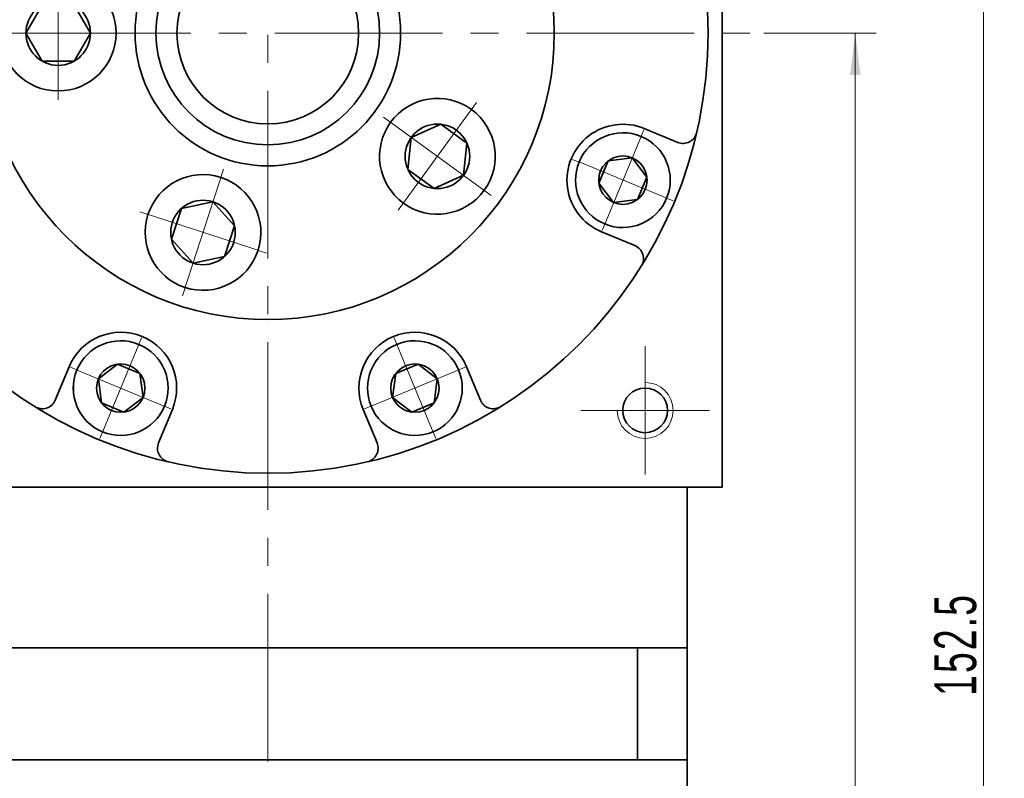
# Model space of a CAD drawing. Header units: millimetres. Extents: x -31 to 454, y 0 to 343.
# Tile 5 of 7: x 258 to 328, y 199 to 253. Entities that reach past the tile are written whole.
import ezdxf

# ---------------------------------------------------------------- set-up
doc = ezdxf.new("R2010")
doc.units = ezdxf.units.MM
doc.set_wipeout_variables(frame=1)
doc.linetypes.add('点画线', pattern=[18, 12, -2, 2, -2])
doc.layers.get('0').update_dxf_attribs({"lineweight": 35})
for name, color, linetype, lineweight in [('EB0_1', 7, 'Continuous', 35), ('中心线层', 1, '点画线', 18), ('尺寸线层', 3, 'Continuous', 18), ('粗实线层', 7, 'Continuous', 35)]:
    doc.layers.add(name, color=color, linetype=linetype, lineweight=lineweight)
doc.styles.add('标准', font='txt', dxfattribs={"width": 0.667})
doc.dimstyles.new('a4-1-1', dxfattribs={"dimtxt": 3, "dimasz": 3, "dimexe": 1.5, "dimexo": 0, "dimgap": 0.5, "dimtad": 1, "dimdec": 3, "dimdsep": 46, "dimtxsty": '标准', "dimblk": '_CAXARROW', "dimcen": 0, "dimdle": 4, "dimazin": 2, "dimtfac": 0.707107, "dimtdec": 3, "dimtix": 1, "dimtmove": 2, "dimatfit": 3, "dimfxl": 1, "dimfrac": 2, "dimtolj": 1, "dimtzin": 0, "dimarcsym": 1})

# ---------------------------------------------------------------- blocks, each defined once
blk = doc.blocks.new('*X12')
at = {"layer": '尺寸线层', "linetype": 'Continuous', "transparency": 16777216}
for points in [[(317.392, 251.864), (317.767, 248.864), (317.017, 248.864)], [(317.392, 131.864), (317.767, 134.864), (317.017, 134.864)]]:
    blk.add_hatch(color=0, dxfattribs=at).paths.add_polyline_path(points, flags=0)
at = {"layer": '尺寸线层', "color": 0, "linetype": 'Continuous', "transparency": 16777216}
for p, q in [((310.859, 251.864), (318.892, 251.864)), ((317.392, 251.864), (317.392, 131.864)), ((305.359, 131.864), (318.892, 131.864))]:
    blk.add_line(p, q, dxfattribs=at)
at = {"layer": '尺寸线层', "color": 0, "transparency": 16777216, "insert": (315.4, 191.864), "char_height": 3, "width": 7.97371, "attachment_point": 5, "rotation": 90, "line_spacing_factor": 1.15057, "style": '标准'}
blk.add_mtext('\\T1.1;120', dxfattribs=at)
blk = doc.blocks.new('_CAXARROW')
blk.add_hatch(color=0).paths.add_polyline_path([(0, 0), (-1, 0.125), (-1, -0.125)], flags=0)
blk = doc.blocks.new('*X13')
at = {"layer": '尺寸线层', "linetype": 'Continuous', "transparency": 16777216}
for points in [[(326.557, 284.364), (326.932, 281.364), (326.182, 281.364)], [(326.557, 131.864), (326.932, 134.864), (326.182, 134.864)]]:
    blk.add_hatch(color=0, dxfattribs=at).paths.add_polyline_path(points, flags=0)
at = {"layer": '尺寸线层', "color": 0, "linetype": 'Continuous', "transparency": 16777216}
for p, q in [((307.859, 284.364), (328.057, 284.364)), ((326.557, 284.364), (326.557, 131.864)), ((305.359, 131.864), (328.057, 131.864))]:
    blk.add_line(p, q, dxfattribs=at)
at = {"layer": '尺寸线层', "color": 0, "transparency": 16777216, "insert": (324.565, 208.114), "char_height": 3, "width": 13.87072, "attachment_point": 5, "rotation": 90, "line_spacing_factor": 1.15057, "style": '标准'}
blk.add_mtext('\\T1.1;152.5', dxfattribs=at)
blk = doc.blocks.new('*X15')
at = {"layer": '中心线层', "linetype": '点画线', "lineweight": 18}
for p, q in [((0, -3.89), (0, 3.89)), ((-3.89, 0), (3.89, 0))]:
    blk.add_line(p, q, dxfattribs=at)
at = {"layer": '粗实线层'}
for p, q in [((-1.732, 0), (-0.866, 1.5)), ((-0.866, 1.5), (0.866, 1.5)), ((1.732, 0), (0.866, 1.5)), ((1.732, 0), (0.866, 1.5)), ((-1.732, 0), (-0.866, -1.5)), ((1.732, 0), (0.866, -1.5)), ((-0.866, -1.5), (0.866, -1.5))]:
    blk.add_line(p, q, dxfattribs=at)
blk.add_circle((0, 0), 1.732, dxfattribs=at)
for start, end in [(0, 180), (180, 360)]:
    blk.add_arc((0, 0), 3.39, start, end, dxfattribs=at)
blk = doc.blocks.new('*X27')
at = {"layer": '中心线层', "linetype": '点画线', "lineweight": 18}
for p, q in [((0, -4.765), (0, 4.765)), ((-4.765, 0), (4.765, 0))]:
    blk.add_line(p, q, dxfattribs=at)
at = {"layer": '粗实线层'}
for p, q in [((-2.309, 0), (-1.155, 2)), ((-1.155, 2), (1.155, 2)), ((2.309, 0), (1.155, 2)), ((2.309, 0), (1.155, 2)), ((-2.309, 0), (-1.155, -2)), ((2.309, 0), (1.155, -2)), ((-1.155, -2), (1.155, -2))]:
    blk.add_line(p, q, dxfattribs=at)
blk.add_circle((0, 0), 2.309, dxfattribs=at)
for start, end in [(0, 180), (180, 360)]:
    blk.add_arc((0, 0), 4.14, start, end, dxfattribs=at)
blk = doc.blocks.new('243gh_1')
at = {"layer": '粗实线层'}
blk.add_circle((0, 0), 8, dxfattribs=at)
blk.add_wipeout([(-10.86, 0), (-10.86, 0.024), (-10.86, 0.049), (-10.861, 0.073), (-10.861, 0.097), (-10.862, 0.121), (-10.863, 0.146), (-10.863, 0.17), (-10.865, 0.194), (-10.866, 0.218), (-10.867, 0.242), (-10.869, 0.267), (-10.87, 0.291), (-10.872, 0.315), (-10.874, 0.339), (-10.876, 0.363), (-10.878, 0.388), (-10.881, 0.412), (-10.883, 0.436), (-10.886, 0.46), (-10.888, 0.484), (-10.891, 0.508), (-10.894, 0.532), (-10.898, 0.556), (-10.901, 0.58), (-10.904, 0.604), (-10.908, 0.628), (-10.912, 0.652), (-10.916, 0.676), (-10.92, 0.7), (-10.924, 0.724), (-10.924, 0.724), (-10.962, 0.913), (-11.009, 1.1), (-11.064, 1.284), (-11.128, 1.465), (-11.2, 1.644), (-11.281, 1.819), (-11.369, 1.99), (-11.466, 2.156), (-11.57, 2.318), (-11.681, 2.475), (-11.8, 2.627), (-11.926, 2.773), (-12.058, 2.912), (-12.196, 3.046), (-12.341, 3.173), (-12.491, 3.293), (-12.647, 3.406), (-12.808, 3.512), (-12.974, 3.61), (-13.144, 3.7), (-13.318, 3.783), (-13.495, 3.857), (-13.676, 3.923), (-13.86, 3.98), (-14.046, 4.029), (-14.234, 4.069), (-14.424, 4.1), (-14.616, 4.122), (-14.808, 4.136), (-15, 4.14), (-15, 4.14), (-15.192, 4.136), (-15.384, 4.122), (-15.576, 4.1), (-15.766, 4.069), (-15.954, 4.029), (-16.14, 3.98), (-16.324, 3.923), (-16.505, 3.857), (-16.682, 3.783), (-16.856, 3.7), (-17.026, 3.61), (-17.192, 3.512), (-17.353, 3.406), (-17.509, 3.293), (-17.659, 3.173), (-17.804, 3.046), (-17.942, 2.912), (-18.074, 2.773), (-18.2, 2.627), (-18.319, 2.475), (-18.43, 2.318), (-18.534, 2.156), (-18.631, 1.99), (-18.719, 1.819), (-18.8, 1.644), (-18.872, 1.465), (-18.936, 1.284), (-18.991, 1.1), (-19.038, 0.913), (-19.076, 0.724), (-19.076, 0.724), (-19.08, 0.7), (-19.084, 0.676), (-19.088, 0.652), (-19.092, 0.628), (-19.096, 0.604), (-19.099, 0.58), (-19.102, 0.556), (-19.106, 0.532), (-19.109, 0.508), (-19.112, 0.484), (-19.114, 0.46), (-19.117, 0.436), (-19.119, 0.412), (-19.122, 0.388), (-19.124, 0.363), (-19.126, 0.339), (-19.128, 0.315), (-19.13, 0.291), (-19.131, 0.267), (-19.133, 0.242), (-19.134, 0.218), (-19.135, 0.194), (-19.137, 0.17), (-19.137, 0.146), (-19.138, 0.121), (-19.139, 0.097), (-19.139, 0.073), (-19.14, 0.049), (-19.14, 0.024), (-19.14, 0), (-19.14, 0), (-19.134, -0.217), (-19.117, -0.433), (-19.089, -0.648), (-19.05, -0.861), (-18.999, -1.072), (-18.937, -1.279), (-18.865, -1.484), (-18.782, -1.684), (-18.689, -1.88), (-18.585, -2.07), (-18.472, -2.255), (-18.349, -2.433), (-18.217, -2.605), (-18.077, -2.77), (-17.927, -2.927), (-17.77, -3.077), (-17.605, -3.217), (-17.433, -3.349), (-17.255, -3.472), (-17.07, -3.585), (-16.88, -3.689), (-16.684, -3.782), (-16.484, -3.865), (-16.279, -3.937), (-16.072, -3.999), (-15.861, -4.05), (-15.648, -4.089), (-15.433, -4.117), (-15.217, -4.134), (-15, -4.14), (-15, -4.14), (-14.783, -4.134), (-14.567, -4.117), (-14.352, -4.089), (-14.139, -4.05), (-13.928, -3.999), (-13.721, -3.937), (-13.516, -3.865), (-13.316, -3.782), (-13.12, -3.689), (-12.93, -3.585), (-12.745, -3.472), (-12.567, -3.349), (-12.395, -3.217), (-12.23, -3.077), (-12.073, -2.927), (-11.923, -2.77), (-11.783, -2.605), (-11.651, -2.433), (-11.528, -2.255), (-11.415, -2.07), (-11.311, -1.88), (-11.218, -1.684), (-11.135, -1.484), (-11.063, -1.279), (-11.001, -1.072), (-10.95, -0.861), (-10.911, -0.648), (-10.883, -0.433), (-10.866, -0.217)]).dxf.layer = '粗实线层'
blk.add_circle((0, 0), 20.5, dxfattribs=at)
blk.add_blockref('*X27', (-15, 0), dxfattribs=at)
for points in [[(-3.356, 10.328), (-3.333, 10.336), (-3.31, 10.344), (-3.287, 10.352), (-3.264, 10.36), (-3.241, 10.368), (-3.218, 10.376), (-3.196, 10.384), (-3.173, 10.393), (-3.15, 10.401), (-3.127, 10.41), (-3.105, 10.419), (-3.082, 10.428), (-3.06, 10.437), (-3.038, 10.447), (-3.015, 10.456), (-2.993, 10.466), (-2.971, 10.475), (-2.948, 10.485), (-2.926, 10.495), (-2.904, 10.505), (-2.882, 10.515), (-2.86, 10.526), (-2.838, 10.536), (-2.817, 10.547), (-2.795, 10.557), (-2.773, 10.568), (-2.751, 10.579), (-2.73, 10.59), (-2.708, 10.602), (-2.687, 10.613), (-2.687, 10.613), (-2.519, 10.707), (-2.356, 10.81), (-2.198, 10.919), (-2.045, 11.036), (-1.898, 11.16), (-1.756, 11.291), (-1.621, 11.428), (-1.492, 11.571), (-1.371, 11.72), (-1.256, 11.874), (-1.148, 12.034), (-1.048, 12.199), (-0.956, 12.368), (-0.872, 12.541), (-0.796, 12.717), (-0.728, 12.898), (-0.669, 13.081), (-0.618, 13.266), (-0.576, 13.454), (-0.542, 13.644), (-0.518, 13.835), (-0.502, 14.027), (-0.496, 14.219), (-0.498, 14.411), (-0.509, 14.604), (-0.529, 14.795), (-0.558, 14.985), (-0.596, 15.174), (-0.643, 15.361), (-0.698, 15.545), (-0.698, 15.545), (-0.762, 15.727), (-0.834, 15.905), (-0.914, 16.08), (-1.002, 16.251), (-1.099, 16.418), (-1.202, 16.58), (-1.314, 16.737), (-1.432, 16.889), (-1.558, 17.035), (-1.69, 17.175), (-1.828, 17.309), (-1.972, 17.436), (-2.123, 17.556), (-2.278, 17.669), (-2.439, 17.775), (-2.605, 17.874), (-2.775, 17.964), (-2.948, 18.047), (-3.126, 18.121), (-3.307, 18.187), (-3.491, 18.244), (-3.677, 18.293), (-3.865, 18.334), (-4.055, 18.365), (-4.246, 18.388), (-4.438, 18.401), (-4.63, 18.406), (-4.823, 18.402), (-5.015, 18.388), (-5.206, 18.366), (-5.206, 18.366), (-5.23, 18.363), (-5.254, 18.359), (-5.278, 18.356), (-5.302, 18.352), (-5.326, 18.348), (-5.35, 18.344), (-5.374, 18.339), (-5.398, 18.335), (-5.422, 18.33), (-5.445, 18.326), (-5.469, 18.321), (-5.493, 18.316), (-5.517, 18.311), (-5.54, 18.306), (-5.564, 18.3), (-5.588, 18.295), (-5.611, 18.289), (-5.635, 18.283), (-5.658, 18.277), (-5.682, 18.271), (-5.705, 18.265), (-5.729, 18.259), (-5.752, 18.252), (-5.775, 18.246), (-5.799, 18.239), (-5.822, 18.232), (-5.845, 18.225), (-5.868, 18.218), (-5.891, 18.211), (-5.915, 18.203), (-5.915, 18.203), (-6.119, 18.131), (-6.319, 18.048), (-6.515, 17.955), (-6.705, 17.851), (-6.89, 17.738), (-7.069, 17.615), (-7.241, 17.483), (-7.405, 17.342), (-7.563, 17.193), (-7.712, 17.036), (-7.853, 16.871), (-7.985, 16.699), (-8.107, 16.521), (-8.221, 16.336), (-8.324, 16.145), (-8.417, 15.95), (-8.5, 15.749), (-8.573, 15.545), (-8.634, 15.337), (-8.685, 15.127), (-8.724, 14.913), (-8.753, 14.699), (-8.77, 14.483), (-8.775, 14.266), (-8.77, 14.049), (-8.753, 13.833), (-8.724, 13.618), (-8.685, 13.405), (-8.634, 13.194), (-8.573, 12.987), (-8.573, 12.987), (-8.5, 12.782), (-8.417, 12.582), (-8.324, 12.386), (-8.221, 12.196), (-8.107, 12.011), (-7.985, 11.832), (-7.853, 11.66), (-7.712, 11.496), (-7.563, 11.338), (-7.405, 11.189), (-7.241, 11.048), (-7.069, 10.917), (-6.89, 10.794), (-6.705, 10.681), (-6.515, 10.577), (-6.319, 10.484), (-6.119, 10.401), (-5.915, 10.328), (-5.707, 10.267), (-5.496, 10.216), (-5.283, 10.177), (-5.068, 10.149), (-4.852, 10.132), (-4.635, 10.126), (-4.419, 10.132), (-4.203, 10.149), (-3.988, 10.177), (-3.775, 10.216), (-3.564, 10.267)], [(8.786, 6.383), (8.8, 6.364), (8.815, 6.344), (8.829, 6.325), (8.844, 6.306), (8.859, 6.286), (8.874, 6.267), (8.889, 6.248), (8.904, 6.229), (8.919, 6.21), (8.934, 6.191), (8.95, 6.173), (8.965, 6.154), (8.981, 6.135), (8.997, 6.117), (9.013, 6.099), (9.028, 6.08), (9.045, 6.062), (9.061, 6.044), (9.077, 6.026), (9.093, 6.008), (9.11, 5.991), (9.127, 5.973), (9.143, 5.955), (9.16, 5.938), (9.177, 5.92), (9.194, 5.903), (9.211, 5.886), (9.228, 5.869), (9.246, 5.852), (9.263, 5.835), (9.263, 5.835), (9.405, 5.705), (9.553, 5.581), (9.706, 5.465), (9.864, 5.355), (10.027, 5.253), (10.195, 5.159), (10.368, 5.073), (10.543, 4.995), (10.723, 4.925), (10.905, 4.864), (11.09, 4.811), (11.278, 4.767), (11.467, 4.731), (11.657, 4.704), (11.849, 4.687), (12.041, 4.678), (12.234, 4.678), (12.426, 4.687), (12.618, 4.705), (12.808, 4.732), (12.998, 4.768), (13.185, 4.812), (13.37, 4.865), (13.552, 4.927), (13.732, 4.997), (13.907, 5.075), (14.079, 5.162), (14.247, 5.256), (14.41, 5.358), (14.569, 5.467), (14.569, 5.467), (14.722, 5.584), (14.869, 5.708), (15.011, 5.838), (15.146, 5.975), (15.275, 6.118), (15.397, 6.267), (15.512, 6.421), (15.62, 6.581), (15.72, 6.745), (15.812, 6.914), (15.897, 7.087), (15.973, 7.264), (16.041, 7.444), (16.101, 7.627), (16.152, 7.813), (16.194, 8), (16.228, 8.19), (16.252, 8.381), (16.268, 8.573), (16.275, 8.765), (16.273, 8.958), (16.262, 9.15), (16.242, 9.341), (16.213, 9.531), (16.175, 9.72), (16.129, 9.907), (16.074, 10.092), (16.011, 10.273), (15.939, 10.452), (15.859, 10.627), (15.859, 10.627), (15.848, 10.649), (15.837, 10.67), (15.826, 10.692), (15.815, 10.714), (15.804, 10.735), (15.793, 10.757), (15.781, 10.778), (15.77, 10.799), (15.758, 10.821), (15.746, 10.842), (15.734, 10.863), (15.722, 10.884), (15.71, 10.905), (15.698, 10.926), (15.685, 10.947), (15.673, 10.968), (15.66, 10.988), (15.647, 11.009), (15.634, 11.029), (15.621, 11.05), (15.608, 11.07), (15.595, 11.091), (15.582, 11.111), (15.568, 11.131), (15.554, 11.151), (15.541, 11.171), (15.527, 11.191), (15.513, 11.211), (15.499, 11.231), (15.485, 11.25), (15.485, 11.25), (15.353, 11.422), (15.212, 11.587), (15.063, 11.744), (14.905, 11.893), (14.741, 12.034), (14.569, 12.166), (14.39, 12.289), (14.205, 12.402), (14.015, 12.506), (13.819, 12.599), (13.619, 12.682), (13.415, 12.754), (13.207, 12.816), (12.996, 12.866), (12.783, 12.906), (12.568, 12.934), (12.352, 12.951), (12.135, 12.957), (11.919, 12.951), (11.703, 12.934), (11.488, 12.906), (11.275, 12.866), (11.064, 12.816), (10.856, 12.754), (10.652, 12.682), (10.451, 12.599), (10.256, 12.506), (10.065, 12.402), (9.88, 12.289), (9.702, 12.166), (9.702, 12.166), (9.53, 12.034), (9.365, 11.893), (9.208, 11.744), (9.059, 11.587), (8.918, 11.422), (8.786, 11.25), (8.663, 11.072), (8.55, 10.887), (8.446, 10.696), (8.353, 10.501), (8.27, 10.3), (8.198, 10.096), (8.136, 9.888), (8.086, 9.678), (8.046, 9.464), (8.018, 9.25), (8.001, 9.033), (7.995, 8.817), (8.001, 8.6), (8.018, 8.384), (8.046, 8.169), (8.086, 7.956), (8.136, 7.745), (8.198, 7.537), (8.27, 7.333), (8.353, 7.133), (8.446, 6.937), (8.55, 6.747), (8.663, 6.562)], [(8.786, -6.383), (8.772, -6.403), (8.758, -6.423), (8.744, -6.443), (8.73, -6.463), (8.716, -6.483), (8.702, -6.503), (8.689, -6.523), (8.676, -6.543), (8.662, -6.563), (8.649, -6.584), (8.636, -6.604), (8.623, -6.625), (8.61, -6.645), (8.598, -6.666), (8.585, -6.687), (8.573, -6.708), (8.56, -6.729), (8.548, -6.75), (8.536, -6.771), (8.524, -6.792), (8.513, -6.813), (8.501, -6.834), (8.489, -6.856), (8.478, -6.877), (8.467, -6.898), (8.455, -6.92), (8.444, -6.942), (8.433, -6.963), (8.423, -6.985), (8.412, -7.007), (8.412, -7.007), (8.332, -7.182), (8.26, -7.36), (8.196, -7.542), (8.141, -7.726), (8.095, -7.913), (8.057, -8.102), (8.029, -8.292), (8.009, -8.484), (7.998, -8.676), (7.996, -8.869), (8.002, -9.061), (8.018, -9.253), (8.043, -9.444), (8.077, -9.633), (8.119, -9.821), (8.17, -10.007), (8.229, -10.19), (8.298, -10.37), (8.374, -10.546), (8.458, -10.719), (8.551, -10.888), (8.651, -11.053), (8.759, -11.212), (8.874, -11.366), (8.996, -11.515), (9.124, -11.658), (9.26, -11.795), (9.401, -11.926), (9.549, -12.049), (9.702, -12.166), (9.702, -12.166), (9.86, -12.276), (10.023, -12.378), (10.191, -12.472), (10.363, -12.558), (10.539, -12.637), (10.718, -12.707), (10.901, -12.768), (11.086, -12.822), (11.273, -12.866), (11.462, -12.902), (11.653, -12.929), (11.844, -12.947), (12.037, -12.956), (12.229, -12.956), (12.421, -12.947), (12.613, -12.929), (12.804, -12.902), (12.993, -12.867), (13.18, -12.823), (13.365, -12.77), (13.548, -12.708), (13.727, -12.639), (13.903, -12.56), (14.075, -12.474), (14.243, -12.38), (14.406, -12.278), (14.565, -12.169), (14.718, -12.052), (14.866, -11.929), (15.007, -11.799), (15.007, -11.799), (15.025, -11.782), (15.042, -11.765), (15.059, -11.748), (15.076, -11.73), (15.093, -11.713), (15.11, -11.696), (15.127, -11.678), (15.144, -11.661), (15.161, -11.643), (15.177, -11.625), (15.193, -11.607), (15.21, -11.589), (15.226, -11.571), (15.242, -11.553), (15.258, -11.535), (15.274, -11.517), (15.29, -11.498), (15.305, -11.48), (15.321, -11.461), (15.336, -11.442), (15.352, -11.423), (15.367, -11.405), (15.382, -11.386), (15.397, -11.366), (15.412, -11.347), (15.427, -11.328), (15.441, -11.309), (15.456, -11.289), (15.47, -11.27), (15.485, -11.25), (15.485, -11.25), (15.607, -11.072), (15.721, -10.887), (15.824, -10.696), (15.917, -10.501), (16, -10.3), (16.073, -10.096), (16.134, -9.888), (16.185, -9.678), (16.224, -9.464), (16.253, -9.25), (16.27, -9.033), (16.275, -8.817), (16.27, -8.6), (16.253, -8.384), (16.224, -8.169), (16.185, -7.956), (16.134, -7.745), (16.073, -7.537), (16, -7.333), (15.917, -7.133), (15.824, -6.937), (15.721, -6.747), (15.607, -6.562), (15.485, -6.383), (15.353, -6.211), (15.212, -6.047), (15.063, -5.889), (14.905, -5.74), (14.741, -5.599), (14.569, -5.467), (14.569, -5.467), (14.39, -5.345), (14.205, -5.231), (14.015, -5.128), (13.819, -5.035), (13.619, -4.952), (13.415, -4.879), (13.207, -4.818), (12.996, -4.767), (12.783, -4.728), (12.568, -4.699), (12.352, -4.682), (12.135, -4.677), (11.919, -4.682), (11.703, -4.699), (11.488, -4.728), (11.275, -4.767), (11.064, -4.818), (10.856, -4.879), (10.652, -4.952), (10.451, -5.035), (10.256, -5.128), (10.065, -5.231), (9.88, -5.345), (9.702, -5.467), (9.53, -5.599), (9.365, -5.74), (9.208, -5.889), (9.059, -6.047), (8.918, -6.211)], [(-3.356, -10.328), (-3.379, -10.321), (-3.402, -10.314), (-3.425, -10.307), (-3.449, -10.3), (-3.472, -10.293), (-3.495, -10.286), (-3.518, -10.279), (-3.542, -10.273), (-3.565, -10.267), (-3.589, -10.26), (-3.612, -10.254), (-3.636, -10.248), (-3.659, -10.243), (-3.683, -10.237), (-3.707, -10.231), (-3.73, -10.226), (-3.754, -10.221), (-3.778, -10.216), (-3.801, -10.211), (-3.825, -10.206), (-3.849, -10.201), (-3.873, -10.197), (-3.897, -10.192), (-3.921, -10.188), (-3.944, -10.184), (-3.968, -10.18), (-3.992, -10.176), (-4.016, -10.172), (-4.04, -10.169), (-4.064, -10.165), (-4.064, -10.165), (-4.256, -10.143), (-4.448, -10.13), (-4.64, -10.126), (-4.832, -10.131), (-5.024, -10.144), (-5.216, -10.167), (-5.406, -10.198), (-5.594, -10.238), (-5.78, -10.287), (-5.964, -10.345), (-6.145, -10.411), (-6.322, -10.485), (-6.496, -10.568), (-6.666, -10.658), (-6.831, -10.756), (-6.992, -10.862), (-7.148, -10.975), (-7.298, -11.096), (-7.443, -11.223), (-7.581, -11.357), (-7.713, -11.497), (-7.838, -11.643), (-7.957, -11.795), (-8.068, -11.952), (-8.172, -12.114), (-8.268, -12.28), (-8.356, -12.451), (-8.437, -12.626), (-8.509, -12.805), (-8.573, -12.987), (-8.573, -12.987), (-8.628, -13.171), (-8.674, -13.358), (-8.712, -13.546), (-8.741, -13.737), (-8.761, -13.928), (-8.773, -14.12), (-8.775, -14.313), (-8.768, -14.505), (-8.753, -14.697), (-8.728, -14.888), (-8.695, -15.078), (-8.653, -15.265), (-8.602, -15.451), (-8.543, -15.634), (-8.475, -15.814), (-8.399, -15.991), (-8.314, -16.164), (-8.222, -16.333), (-8.122, -16.498), (-8.015, -16.657), (-7.9, -16.812), (-7.778, -16.961), (-7.649, -17.104), (-7.514, -17.241), (-7.373, -17.372), (-7.225, -17.495), (-7.073, -17.612), (-6.914, -17.722), (-6.751, -17.824), (-6.584, -17.919), (-6.584, -17.919), (-6.562, -17.93), (-6.541, -17.941), (-6.519, -17.952), (-6.497, -17.963), (-6.476, -17.974), (-6.454, -17.985), (-6.432, -17.996), (-6.41, -18.006), (-6.388, -18.016), (-6.366, -18.027), (-6.344, -18.037), (-6.322, -18.047), (-6.3, -18.056), (-6.278, -18.066), (-6.255, -18.076), (-6.233, -18.085), (-6.211, -18.094), (-6.188, -18.104), (-6.166, -18.113), (-6.143, -18.122), (-6.12, -18.13), (-6.098, -18.139), (-6.075, -18.147), (-6.052, -18.156), (-6.029, -18.164), (-6.007, -18.172), (-5.984, -18.18), (-5.961, -18.188), (-5.938, -18.196), (-5.915, -18.203), (-5.915, -18.203), (-5.707, -18.265), (-5.496, -18.315), (-5.283, -18.355), (-5.068, -18.383), (-4.852, -18.4), (-4.635, -18.406), (-4.419, -18.4), (-4.203, -18.383), (-3.988, -18.355), (-3.775, -18.315), (-3.564, -18.265), (-3.356, -18.203), (-3.152, -18.131), (-2.951, -18.048), (-2.756, -17.955), (-2.565, -17.851), (-2.38, -17.738), (-2.202, -17.615), (-2.03, -17.483), (-1.865, -17.342), (-1.708, -17.193), (-1.559, -17.036), (-1.418, -16.871), (-1.286, -16.699), (-1.163, -16.521), (-1.05, -16.336), (-0.946, -16.145), (-0.853, -15.95), (-0.77, -15.749), (-0.698, -15.545), (-0.698, -15.545), (-0.636, -15.337), (-0.586, -15.127), (-0.546, -14.913), (-0.518, -14.699), (-0.501, -14.483), (-0.495, -14.266), (-0.501, -14.049), (-0.518, -13.833), (-0.546, -13.618), (-0.586, -13.405), (-0.636, -13.194), (-0.698, -12.987), (-0.77, -12.782), (-0.853, -12.582), (-0.946, -12.386), (-1.05, -12.196), (-1.163, -12.011), (-1.286, -11.832), (-1.418, -11.66), (-1.559, -11.496), (-1.708, -11.338), (-1.865, -11.189), (-2.03, -11.048), (-2.202, -10.917), (-2.38, -10.794), (-2.565, -10.681), (-2.756, -10.577), (-2.951, -10.484), (-3.152, -10.401)]]:
    blk.add_wipeout(points).dxf.layer = '粗实线层'
blk.add_circle((0, 0), 9.5, dxfattribs=at)
for p, rotation in [((-4.635, 14.266), 288.0000000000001), ((12.135, 8.817), 216), ((12.135, -8.817), 144), ((-4.635, -14.266), 72.00000000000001)]:
    blk.add_blockref('*X27', p, dxfattribs=dict(at, rotation=rotation))

msp = doc.modelspace()

# ---------------------------------------------------------------- linework, layer by layer
at = {"layer": 'EB0_1'}
for p, q in [((305.359, 207.8636), (245.359, 207.8636)), ((305.359, 207.8636), (305.359, 172.3636)), ((305.359, 199.8636), (245.359, 199.8636))]:
    msp.add_line(p, q, dxfattribs=at)
at = {"layer": '中心线层'}
for p, q in [((275.359, 127.7444), (275.359, 287.1358)), ((239.859, 251.8636), (310.859, 251.8636)), ((302.359, 229.4636), (302.359, 220.2636)), ((306.959, 224.8636), (297.759, 224.8636))]:
    msp.add_line(p, q, dxfattribs=at)
at = {"layer": '粗实线层'}
for p, q in [((307.859, 219.3636), (307.859, 284.3636)), ((302.2964, 245.0353), (304.6868, 244.0451)), ((299.2349, 237.6442), (301.6254, 236.6541)), ((261.1397, 227.9876), (260.1495, 225.5972)), ((289.5783, 227.9876), (290.5684, 225.5972)), ((268.5307, 224.9261), (267.5406, 222.5357)), ((282.1873, 224.9261), (283.1774, 222.5357)), ((242.859, 219.3636), (307.859, 219.3636)), ((305.359, 207.8636), (305.359, 219.3636)), ((301.8165, 207.8636), (301.8165, 199.8636))]:
    msp.add_line(p, q, dxfattribs=at)
for centre, radius in [((275.359, 251.8636), 31.5), ((302.359, 224.8636), 1.6)]:
    msp.add_circle(centre, radius, dxfattribs=at)
for centre, radius, start, end in [((300.7657, 241.3398), 4, 67.5, 247.5), ((305.0695, 244.969), 1, 247.499946, 346.935463), ((301.2427, 235.7302), 1, 328.064537, 67.500054), ((264.8352, 226.4569), 4, 337.5, 157.5), ((285.8828, 226.4569), 4, 22.5, 202.5), ((259.2257, 225.9799), 1, 238.064537, 337.500054), ((291.4923, 225.9799), 1, 202.499946, 301.935463), ((268.4644, 222.153), 1, 157.499946, 256.935463), ((282.2535, 222.153), 1, 283.064537, 22.500054)]:
    msp.add_arc(centre, radius, start, end, dxfattribs=at)
at = {"layer": '粗实线层', "lineweight": 18}
msp.add_arc((302.359, 224.8636), 2, 180, 90, dxfattribs=at)

# ---------------------------------------------------------------- dimensions: what is measured, and where the dimension line sits
at = {"layer": '尺寸线层'}
for base, p1, angle, picture, middle in [((326.5568, 131.8636), (307.859, 284.3636), 90, '*X13', (324.5652, 208.1136)), ((317.3919, 131.8636), (310.859, 251.8636), 270, '*X12', (315.4002, 191.8636))]:
    dim = msp.add_linear_dim(base=base, p1=p1, p2=(305.359, 131.8636), angle=angle, dimstyle='a4-1-1', override={"dimsah": 1, "dimtfill": 1, "dimtzin": 0}, dxfattribs=at)
    dim.commit()
    dim.dimension.update_dxf_attribs({"geometry": picture, "text_midpoint": middle})

# ---------------------------------------------------------------- next in the draw order: wipeouts: each hides what was drawn before it
for points in [[(299.4684, 238.2078), (299.4879, 238.1998), (299.5074, 238.1919), (299.5269, 238.1842), (299.5466, 238.1766), (299.5662, 238.169), (299.5859, 238.1617), (299.6057, 238.1544), (299.6255, 238.1472), (299.6454, 238.1402), (299.6652, 238.1333), (299.6852, 238.1266), (299.7052, 238.1199), (299.7252, 238.1134), (299.7452, 238.107), (299.7653, 238.1007), (299.7855, 238.0946), (299.8056, 238.0885), (299.8258, 238.0826), (299.8461, 238.0769), (299.8664, 238.0712), (299.8867, 238.0657), (299.907, 238.0603), (299.9274, 238.055), (299.9478, 238.0499), (299.9683, 238.0449), (299.9887, 238.04), (300.0092, 238.0352), (300.0298, 238.0306), (300.0503, 238.0261), (300.0709, 238.0217), (300.0709, 238.0217), (300.2247, 237.9932), (300.3797, 237.9718), (300.5355, 237.9576), (300.6918, 237.9506), (300.8482, 237.9508), (301.0045, 237.9582), (301.1602, 237.9728), (301.3151, 237.9946), (301.4689, 238.0235), (301.6211, 238.0595), (301.7715, 238.1024), (301.9198, 238.1523), (302.0656, 238.2089), (302.2087, 238.2722), (302.3487, 238.342), (302.4853, 238.4183), (302.6182, 238.5007), (302.7472, 238.5892), (302.872, 238.6835), (302.9923, 238.7835), (303.1079, 238.889), (303.2184, 238.9997), (303.3238, 239.1153), (303.4237, 239.2357), (303.5179, 239.3605), (303.6063, 239.4896), (303.6886, 239.6226), (303.7647, 239.7593), (303.8344, 239.8994), (303.8976, 240.0425), (303.8976, 240.0425), (303.9541, 240.1883), (304.0039, 240.3367), (304.0467, 240.4871), (304.0825, 240.6394), (304.1113, 240.7931), (304.133, 240.9481), (304.1475, 241.1038), (304.1547, 241.2601), (304.1548, 241.4165), (304.1477, 241.5728), (304.1333, 241.7286), (304.1118, 241.8835), (304.0831, 242.0373), (304.0474, 242.1896), (304.0047, 242.3401), (303.9551, 242.4885), (303.8987, 242.6344), (303.8357, 242.7776), (303.7661, 242.9177), (303.6901, 243.0544), (303.6079, 243.1875), (303.5196, 243.3166), (303.4255, 243.4416), (303.3257, 243.562), (303.2204, 243.6778), (303.1099, 243.7885), (302.9945, 243.8941), (302.8743, 243.9942), (302.7496, 244.0886), (302.6206, 244.1772), (302.6206, 244.1772), (302.603, 244.1887), (302.5852, 244.2), (302.5674, 244.2113), (302.5496, 244.2224), (302.5316, 244.2334), (302.5136, 244.2444), (302.4956, 244.2552), (302.4774, 244.2658), (302.4592, 244.2764), (302.441, 244.2869), (302.4226, 244.2972), (302.4042, 244.3075), (302.3858, 244.3176), (302.3672, 244.3276), (302.3487, 244.3375), (302.33, 244.3472), (302.3113, 244.3569), (302.2925, 244.3664), (302.2737, 244.3759), (302.2548, 244.3852), (302.2359, 244.3944), (302.2169, 244.4034), (302.1978, 244.4124), (302.1787, 244.4212), (302.1596, 244.4299), (302.1404, 244.4385), (302.1211, 244.447), (302.1018, 244.4554), (302.0824, 244.4636), (302.063, 244.4717), (302.063, 244.4717), (301.8973, 244.5353), (301.7285, 244.5902), (301.5571, 244.6361), (301.3835, 244.673), (301.2082, 244.7008), (301.0317, 244.7193), (300.8544, 244.7286), (300.6769, 244.7286), (300.4997, 244.7193), (300.3232, 244.7008), (300.1479, 244.673), (299.9743, 244.6361), (299.8029, 244.5902), (299.6341, 244.5353), (299.4684, 244.4717), (299.3062, 244.3995), (299.1481, 244.3189), (298.9944, 244.2302), (298.8456, 244.1335), (298.702, 244.0292), (298.564, 243.9175), (298.4322, 243.7988), (298.3067, 243.6733), (298.1879, 243.5414), (298.0762, 243.4035), (297.9719, 243.2599), (297.8752, 243.111), (297.7865, 242.9573), (297.7059, 242.7992), (297.6337, 242.6371), (297.6337, 242.6371), (297.5701, 242.4714), (297.5153, 242.3026), (297.4693, 242.1311), (297.4324, 241.9575), (297.4047, 241.7822), (297.3861, 241.6057), (297.3768, 241.4285), (297.3768, 241.251), (297.3861, 241.0738), (297.4047, 240.8973), (297.4324, 240.722), (297.4693, 240.5484), (297.5153, 240.3769), (297.5701, 240.2082), (297.6337, 240.0425), (297.7059, 239.8803), (297.7865, 239.7222), (297.8752, 239.5685), (297.9719, 239.4196), (298.0762, 239.2761), (298.1879, 239.1381), (298.3067, 239.0062), (298.4322, 238.8807), (298.564, 238.762), (298.702, 238.6503), (298.8456, 238.546), (298.9944, 238.4493), (299.1481, 238.3606), (299.3062, 238.28)], [(261.7032, 227.7542), (261.6952, 227.7347), (261.6874, 227.7152), (261.6796, 227.6956), (261.672, 227.676), (261.6645, 227.6563), (261.6571, 227.6366), (261.6498, 227.6168), (261.6427, 227.597), (261.6357, 227.5772), (261.6288, 227.5573), (261.622, 227.5374), (261.6153, 227.5174), (261.6088, 227.4974), (261.6024, 227.4773), (261.5962, 227.4572), (261.59, 227.4371), (261.584, 227.4169), (261.5781, 227.3967), (261.5723, 227.3765), (261.5667, 227.3562), (261.5611, 227.3359), (261.5557, 227.3155), (261.5505, 227.2951), (261.5453, 227.2747), (261.5403, 227.2543), (261.5354, 227.2338), (261.5307, 227.2133), (261.526, 227.1928), (261.5215, 227.1722), (261.5171, 227.1516), (261.5171, 227.1516), (261.4886, 226.9978), (261.4672, 226.8428), (261.453, 226.687), (261.446, 226.5308), (261.4462, 226.3743), (261.4536, 226.2181), (261.4682, 226.0623), (261.49, 225.9074), (261.5189, 225.7537), (261.5549, 225.6014), (261.5979, 225.451), (261.6477, 225.3027), (261.7043, 225.1569), (261.7676, 225.0139), (261.8375, 224.8739), (261.9137, 224.7373), (261.9961, 224.6043), (262.0846, 224.4753), (262.179, 224.3505), (262.279, 224.2302), (262.3844, 224.1147), (262.4951, 224.0041), (262.6107, 223.8988), (262.7311, 223.7989), (262.856, 223.7046), (262.9851, 223.6162), (263.1181, 223.5339), (263.2547, 223.4578), (263.3948, 223.3881), (263.5379, 223.3249), (263.5379, 223.3249), (263.6838, 223.2684), (263.8321, 223.2187), (263.9825, 223.1758), (264.1348, 223.14), (264.2886, 223.1112), (264.4435, 223.0896), (264.5993, 223.0751), (264.7555, 223.0678), (264.912, 223.0677), (265.0682, 223.0749), (265.224, 223.0892), (265.379, 223.1108), (265.5328, 223.1394), (265.6851, 223.1751), (265.8356, 223.2178), (265.9839, 223.2674), (266.1298, 223.3238), (266.273, 223.3869), (266.4131, 223.4565), (266.5498, 223.5325), (266.6829, 223.6147), (266.8121, 223.7029), (266.937, 223.7971), (267.0575, 223.8969), (267.1732, 224.0021), (267.284, 224.1126), (267.3895, 224.2281), (267.4896, 224.3483), (267.5841, 224.473), (267.6727, 224.6019), (267.6727, 224.6019), (267.6841, 224.6196), (267.6955, 224.6373), (267.7067, 224.6551), (267.7179, 224.673), (267.7289, 224.6909), (267.7398, 224.7089), (267.7506, 224.727), (267.7613, 224.7451), (267.7719, 224.7633), (267.7823, 224.7816), (267.7927, 224.7999), (267.8029, 224.8183), (267.813, 224.8368), (267.823, 224.8553), (267.8329, 224.8739), (267.8427, 224.8925), (267.8523, 224.9112), (267.8619, 224.93), (267.8713, 224.9488), (267.8806, 224.9677), (267.8898, 224.9866), (267.8989, 225.0056), (267.9078, 225.0247), (267.9166, 225.0438), (267.9254, 225.063), (267.934, 225.0822), (267.9424, 225.1014), (267.9508, 225.1208), (267.959, 225.1401), (267.9671, 225.1596), (267.9671, 225.1596), (268.0307, 225.3253), (268.0856, 225.4941), (268.1315, 225.6655), (268.1684, 225.8391), (268.1962, 226.0144), (268.2147, 226.1909), (268.224, 226.3681), (268.224, 226.5456), (268.2147, 226.7228), (268.1962, 226.8993), (268.1684, 227.0746), (268.1315, 227.2482), (268.0856, 227.4197), (268.0307, 227.5885), (267.9671, 227.7542), (267.895, 227.9163), (267.8144, 228.0744), (267.7256, 228.2281), (267.629, 228.377), (267.5247, 228.5206), (267.413, 228.6585), (267.2942, 228.7904), (267.1687, 228.9159), (267.0368, 229.0346), (266.8989, 229.1463), (266.7553, 229.2507), (266.6065, 229.3473), (266.4528, 229.4361), (266.2946, 229.5166), (266.1325, 229.5888), (266.1325, 229.5888), (265.9668, 229.6524), (265.798, 229.7073), (265.6266, 229.7532), (265.453, 229.7901), (265.2777, 229.8179), (265.1012, 229.8364), (264.9239, 229.8457), (264.7465, 229.8457), (264.5692, 229.8364), (264.3927, 229.8179), (264.2174, 229.7901), (264.0438, 229.7532), (263.8724, 229.7073), (263.7036, 229.6524), (263.5379, 229.5888), (263.3758, 229.5166), (263.2176, 229.4361), (263.0639, 229.3473), (262.9151, 229.2507), (262.7715, 229.1463), (262.6336, 229.0346), (262.5017, 228.9159), (262.3762, 228.7904), (262.2574, 228.6585), (262.1457, 228.5206), (262.0414, 228.377), (261.9447, 228.2281), (261.856, 228.0744), (261.7754, 227.9163)], [(282.7508, 225.1596), (282.7589, 225.1401), (282.7672, 225.1208), (282.7755, 225.1014), (282.784, 225.0822), (282.7926, 225.063), (282.8013, 225.0438), (282.8102, 225.0247), (282.8191, 225.0056), (282.8282, 224.9866), (282.8374, 224.9677), (282.8467, 224.9488), (282.8561, 224.93), (282.8656, 224.9112), (282.8753, 224.8925), (282.8851, 224.8739), (282.895, 224.8553), (282.905, 224.8368), (282.9151, 224.8183), (282.9253, 224.7999), (282.9357, 224.7816), (282.9461, 224.7633), (282.9567, 224.7451), (282.9674, 224.727), (282.9782, 224.7089), (282.9891, 224.6909), (283.0001, 224.673), (283.0112, 224.6551), (283.0225, 224.6373), (283.0338, 224.6196), (283.0453, 224.6019), (283.0453, 224.6019), (283.1339, 224.473), (283.2284, 224.3483), (283.3285, 224.2281), (283.434, 224.1126), (283.5448, 224.0021), (283.6605, 223.8969), (283.781, 223.7971), (283.9059, 223.7029), (284.0351, 223.6147), (284.1681, 223.5325), (284.3049, 223.4565), (284.445, 223.3869), (284.5881, 223.3238), (284.7341, 223.2674), (284.8824, 223.2178), (285.0329, 223.1751), (285.1852, 223.1394), (285.339, 223.1108), (285.494, 223.0892), (285.6497, 223.0749), (285.806, 223.0677), (285.9624, 223.0678), (286.1187, 223.0751), (286.2745, 223.0896), (286.4294, 223.1112), (286.5832, 223.14), (286.7354, 223.1758), (286.8859, 223.2187), (287.0342, 223.2684), (287.1801, 223.3249), (287.1801, 223.3249), (287.3232, 223.3881), (287.4632, 223.4578), (287.5999, 223.5339), (287.7329, 223.6162), (287.862, 223.7046), (287.9869, 223.7989), (288.1072, 223.8988), (288.2229, 224.0041), (288.3336, 224.1147), (288.439, 224.2302), (288.539, 224.3505), (288.6333, 224.4753), (288.7218, 224.6043), (288.8043, 224.7373), (288.8805, 224.8739), (288.9503, 225.0139), (289.0136, 225.1569), (289.0703, 225.3027), (289.1201, 225.451), (289.1631, 225.6014), (289.199, 225.7537), (289.228, 225.9074), (289.2497, 226.0623), (289.2644, 226.2181), (289.2718, 226.3743), (289.272, 226.5308), (289.265, 226.687), (289.2507, 226.8428), (289.2293, 226.9978), (289.2008, 227.1516), (289.2008, 227.1516), (289.1964, 227.1722), (289.1919, 227.1928), (289.1873, 227.2133), (289.1825, 227.2338), (289.1777, 227.2543), (289.1726, 227.2747), (289.1675, 227.2951), (289.1622, 227.3155), (289.1568, 227.3359), (289.1513, 227.3562), (289.1457, 227.3765), (289.1399, 227.3967), (289.134, 227.4169), (289.128, 227.4371), (289.1218, 227.4572), (289.1155, 227.4773), (289.1091, 227.4974), (289.1026, 227.5174), (289.096, 227.5374), (289.0892, 227.5573), (289.0823, 227.5772), (289.0753, 227.597), (289.0681, 227.6168), (289.0609, 227.6366), (289.0535, 227.6563), (289.046, 227.676), (289.0384, 227.6956), (289.0306, 227.7152), (289.0227, 227.7347), (289.0147, 227.7542), (289.0147, 227.7542), (288.9425, 227.9163), (288.862, 228.0744), (288.7732, 228.2281), (288.6766, 228.377), (288.5722, 228.5206), (288.4606, 228.6585), (288.3418, 228.7904), (288.2163, 228.9159), (288.0844, 229.0346), (287.9465, 229.1463), (287.8029, 229.2507), (287.6541, 229.3473), (287.5004, 229.4361), (287.3422, 229.5166), (287.1801, 229.5888), (287.0144, 229.6524), (286.8456, 229.7073), (286.6742, 229.7532), (286.5006, 229.7901), (286.3253, 229.8179), (286.1488, 229.8364), (285.9715, 229.8457), (285.794, 229.8457), (285.6168, 229.8364), (285.4403, 229.8179), (285.265, 229.7901), (285.0914, 229.7532), (284.92, 229.7073), (284.7512, 229.6524), (284.5855, 229.5888), (284.5855, 229.5888), (284.4233, 229.5166), (284.2652, 229.4361), (284.1115, 229.3473), (283.9627, 229.2507), (283.8191, 229.1463), (283.6812, 229.0346), (283.5493, 228.9159), (283.4238, 228.7904), (283.305, 228.6585), (283.1933, 228.5206), (283.089, 228.377), (282.9923, 228.2281), (282.9036, 228.0744), (282.823, 227.9163), (282.7508, 227.7542), (282.6872, 227.5885), (282.6324, 227.4197), (282.5864, 227.2482), (282.5495, 227.0746), (282.5218, 226.8993), (282.5032, 226.7228), (282.4939, 226.5456), (282.4939, 226.3681), (282.5032, 226.1909), (282.5218, 226.0144), (282.5495, 225.8391), (282.5864, 225.6655), (282.6324, 225.4941), (282.6872, 225.3253)]]:
    msp.add_wipeout(points).dxf.layer = '粗实线层'

# ---------------------------------------------------------------- next in the draw order: block references
at = {"layer": '粗实线层'}
for p, rotation in [((300.7657, 241.3398), 247.5000000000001), ((264.8352, 226.4569), 157.5000000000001), ((285.8828, 226.4569), 202.5)]:
    msp.add_blockref('*X15', p, dxfattribs=dict(at, rotation=rotation))

# ---------------------------------------------------------------- next in the draw order: block references
msp.add_blockref('243gh_1', (275.359, 251.8636), dxfattribs=at)

# ---------------------------------------------------------------- next in the draw order: linework, layer by layer
msp.add_circle((275.359, 251.8636), 6.5, dxfattribs=at)

doc.saveas('drawing.dxf')
